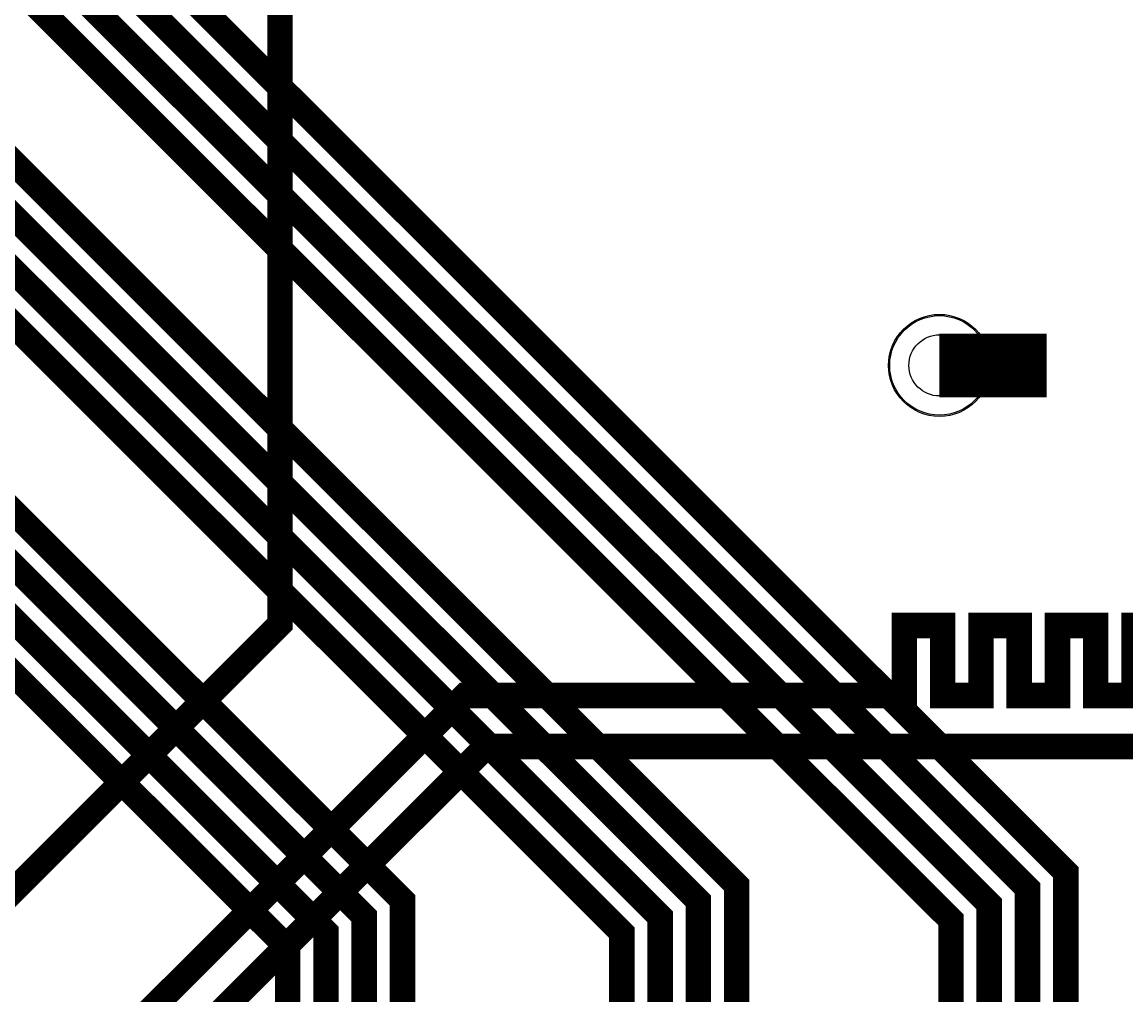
# Model space of a CAD drawing. Extents: x 0 to 3292, y 0 to 2151.
# Tile 32 of 50: x 1736 to 2169, y 1015 to 1396. Entities that reach past the tile are written whole.
import ezdxf

# ---------------------------------------------------------------- set-up
doc = ezdxf.new("R2010")
doc.units = 0
doc.layers.add('ETCH_BOTTOM', color=1, linetype='CONTINUOUS')
doc.layers.add('ETCH_TOP', color=4, linetype='CONTINUOUS')

# ---------------------------------------------------------------- blocks, each defined once
blk = doc.blocks.new('VIA_C10H24')
at = {"layer": 'ETCH_BOTTOM'}
for radius in [19.5, 19.5, 12]:
    blk.add_circle((0, 0), radius, dxfattribs=at)
at = {"layer": 'ETCH_TOP'}
for radius in [19.5, 19.5, 12]:
    blk.add_circle((0, 0), radius, dxfattribs=at)
blk = doc.blocks.new('FIGURE_CIRCLE')
blk.add_circle((0, 0), 0.5)

msp = doc.modelspace()

# ---------------------------------------------------------------- linework, layer by layer
at = {"layer": 'ETCH_BOTTOM'}
for points, const_width in [([(1837, 1429), (1837, 1160), (1711, 1034)], 10), ([(2137.5, 1261.5), (2095.5, 1261.5)], 25), ([(2186.75, 1159.5), (2171.75, 1159.5), (2171.75, 1132.05), (2156.75, 1132.05), (2156.75, 1159.5), (2141.75, 1159.5), (2141.75, 1132.05), (2126.75, 1132.05), (2126.75, 1159.5), (2111.75, 1159.5), (2111.75, 1132.05), (2096.75, 1132.05), (2096.75, 1159.5), (2081.75, 1159.5), (2081.75, 1132.05), (1909.55, 1132.05), (1746.5, 969), (1746.5, 344.17), (1741.34, 339.01)], 10), ([(2331.69, 1083.05), (2302.69, 1112.05), (1917.84, 1112.05), (1766.5, 960.71), (1766.5, 59.85), (1791.34, 35.01)], 10)]:
    msp.add_lwpolyline(points, dxfattribs=dict(at, const_width=const_width))
at = {"layer": 'ETCH_TOP', "const_width": 10}
for points in [[(791.34, 1830.71), (828.84, 1868.21), (828.84, 1945.17), (785.31, 1988.7), (513.78, 1988.7), (503.78, 1978.7), (503.78, 1856.22), (590, 1770), (696.34, 1770), (750, 1716.34), (750, 1600), (790, 1560), (1313, 1560), (1840, 1033), (1840, 660)], [(1259.84, 1830.71), (1297.34, 1868.21), (1297.34, 1927.34), (1241.68, 1983), (980, 1983), (970, 1973), (970, 1860), (1138, 1692), (1318, 1692), (1971, 1039), (1971, 660)], [(791.34, 1909.45), (727.09, 1973.7), (613, 1973.7), (586.78, 1947.48), (586.78, 1911.94), (562, 1887.16), (562, 1828), (600, 1790), (697.56, 1790), (765, 1722.56), (765, 1606.22), (796.22, 1575), (1319.22, 1575), (1855, 1039.22), (1855, 722.56), (1870, 707.56), (1870, 660)], [(1732.28, 1830.71), (1769.78, 1868.21), (1769.78, 1964.78), (1759.78, 1974.78), (1453, 1974.78), (1442, 1963.78), (1442, 1702), (2100, 1044), (2100, 660)], [(1259.84, 1909.45), (1203.29, 1966), (1074.86, 1966), (1055.28, 1946.42), (1055.28, 1911.94), (1040, 1896.66), (1040, 1812), (1145, 1707), (1311.78, 1707), (1311.79, 1707.01), (1324.21, 1707.01), (1986, 1045.22), (1986, 696), (2000, 682), (2000, 660)], [(1732.28, 1909.45), (1688.73, 1953), (1549, 1953), (1527.72, 1931.72), (1527.72, 1637.5), (2115, 1050.22), (2115, 715.56), (2130, 700.56), (2130, 660)], [(633.86, 1909.45), (673.81, 1869.5), (739.6, 1869.5), (749.84, 1859.26), (749.84, 1846.51), (750.1, 1846.25), (750.1, 1815.17), (749.84, 1814.91), (749.84, 1780.16), (795, 1735), (795, 1618.66), (808.66, 1605), (1331.66, 1605), (1885, 1051.66), (1885, 735), (1930, 690), (1930, 660)], [(1102.36, 1909.45), (1143.23, 1868.58), (1196.38, 1868.58), (1222.34, 1842.62), (1222.34, 1753.65), (1238.99, 1737), (1299.34, 1737), (1299.35, 1737.01), (1311.77, 1737.01), (1311.78, 1737.02), (1336.64, 1737.02), (2016, 1057.66), (2016, 726), (2060, 682), (2060, 660)], [(1574.8, 1909.45), (1615.67, 1868.58), (1668.82, 1868.58), (1691.04, 1846.36), (1691.04, 1812.53), (1558, 1679.49), (1558, 1649.66), (2145, 1062.66), (2145, 728), (2190, 683), (2190, 660)], [(1653.54, 1830.71), (1653.65, 1830.71), (1654.18, 1830.18), (1545, 1721), (1545, 1690.98), (1543, 1688.98), (1543, 1643.44), (2130, 1056.44), (2130, 721.78), (2160, 691.78), (2160, 660)]]:
    msp.add_lwpolyline(points, dxfattribs=at)
at = {"layer": 'ETCH_TOP'}
for points in [[(712.6, 1830.71, 6, 6, 0), (712.6, 1817.92, 6, 6, 0), (712.34, 1817.66, 10, 10, 0), (730, 1800, 10, 10, 0), (730, 1778.78, 10, 10, 0), (780, 1728.78, 10, 10, 0), (780, 1612.44, 10, 10, 0), (802.44, 1590, 10, 10, 0), (1325.44, 1590, 10, 10, 0), (1870, 1045.44, 10, 10, 0), (1870, 728.78, 10, 10, 0), (1900, 698.78, 10, 10, 0), (1900, 660, 10, 10, 0)], [(1181.1, 1830.71, 10, 10, 0), (1181.1, 1783.41, 6, 6, 0), (1181.21, 1783.3, 10, 10, 0), (1181.21, 1773.56, 10, 10, 0), (1232.77, 1722, 10, 10, 0), (1305.56, 1722, 10, 10, 0), (1305.57, 1722.01, 10, 10, 0), (1317.99, 1722.01, 10, 10, 0), (1318, 1722.02, 10, 10, 0), (1330.42, 1722.02, 10, 10, 0), (2001, 1051.44, 10, 10, 0), (2001, 711, 10, 10, 0), (2030, 682, 10, 10, 0), (2030, 660, 10, 10, 0)]]:
    msp.add_lwpolyline(points, format="xyseb", dxfattribs=at)

# ---------------------------------------------------------------- block references
at = {"layer": 'ETCH_BOTTOM', "rotation": 90}
msp.add_blockref('VIA_C10H24', (2095.5, 1261.5), dxfattribs=at)
at = {"layer": 'MANUFACTURING_NCDRILL_FIGURE', "xscale": 40, "yscale": 40}
msp.add_blockref('FIGURE_CIRCLE', (2095.5, 1261.5), dxfattribs=at)

doc.saveas('drawing.dxf')
